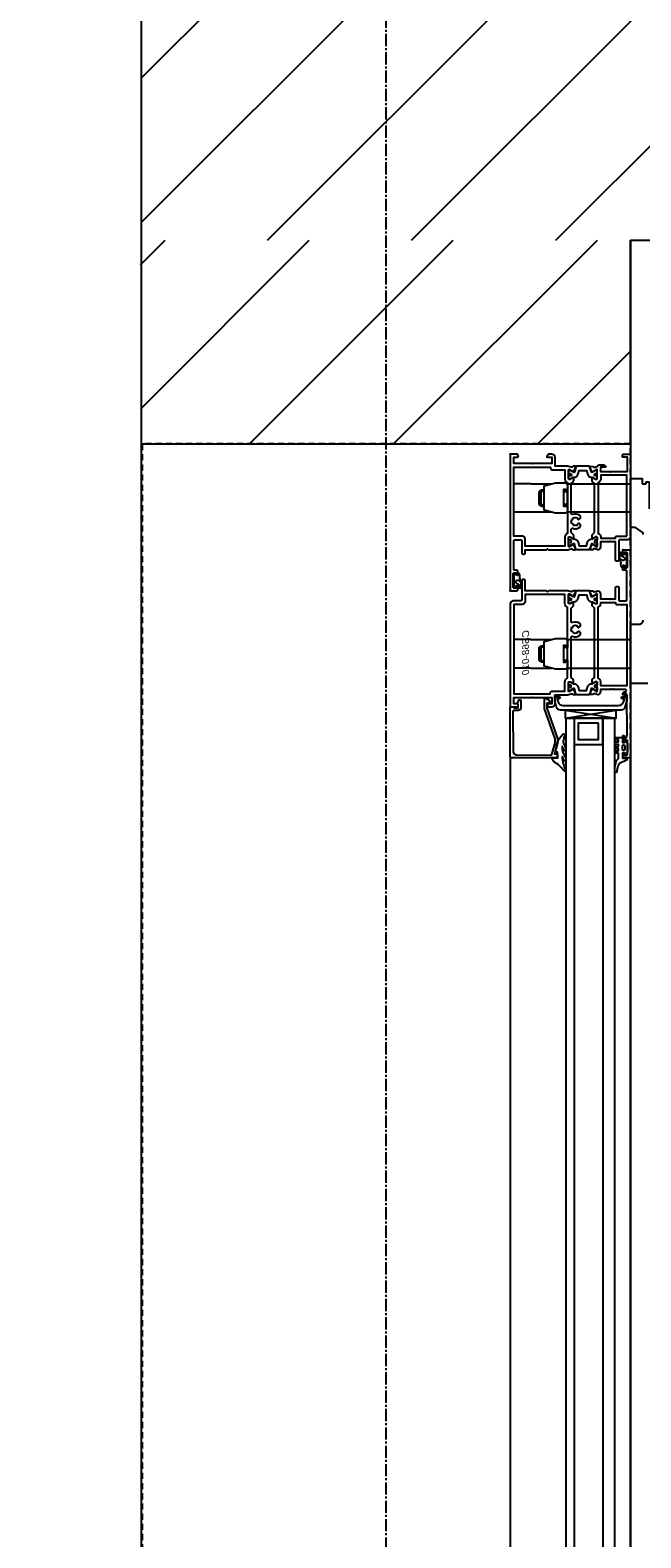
# Model space of a CAD drawing. Header units: millimetres. Extents: x 69081 to 158617, y -37521 to -9534.
# Tile 223 of 256: x 113991 to 114021, y -19924 to -19850. Entities that reach past the tile are written whole.
import ezdxf
from ezdxf.enums import TextEntityAlignment as Align

# ---------------------------------------------------------------- set-up
doc = ezdxf.new("R2010")
doc.units = ezdxf.units.MM
doc.linetypes.add('DO', pattern=[0.8, 0.6, -0.1, 0, -0.1])
doc.linetypes.add('DP', pattern=[0.5, 0.3, -0.2])
for name, color, linetype in [('A-MEB', 8, 'Continuous'), ('A-OSI', 8, 'DO'), ('A-SCI', 7, 'Continuous'), ('BA_drz', 7, 'Continuous'), ('JS_OLKA KONSTR', 231, 'Continuous'), ('JS_p.poż.', 240, 'Continuous'), ('JS_PODCIĄGI', 1, 'DP'), ('podciagi i nadproza', 3, 'DP'), ('RI-PROFILE', 8, 'Continuous')]:
    doc.layers.add(name, color=color, linetype=linetype)
doc.styles.add('T5', font='arial.ttf', dxfattribs={"oblique": 10, "height": 3.5})

# ---------------------------------------------------------------- blocks, each defined once
blk = doc.blocks.new('PDKŁ')
for p, q in [((3.91, 12.5), (0.01, -12.5)), ((0.01, 12.5), (3.91, -12.5))]:
    blk.add_line(p, q)
blk.add_lwpolyline([(3.91, 12.5), (3.91, -12.5), (0, -12.5), (0, 12.5), (3.91, 12.5)])
blk = doc.blocks.new('drzwi90+50')
at = {"layer": 'RI-PROFILE'}
for p, q in [((-15.35, 5.9), (-94.35, 5.9)), ((-11, 4.884), (-11, 5.72)), ((-9.6, 4.884), (-9.6, 5.72)), ((-6.879, 5.507), (-6.879, 5.507)), ((-3.35, 4.884), (-3.35, 5.719)), ((-1.95, 4.884), (-1.95, 5.719)), ((-11, 4.884), (-11, 3.867)), ((-10.7, 4.384), (-10.62, 4.484)), ((-10.62, 4.484), (-9.98, 4.484)), ((-10.62, 4.484), (-10.62, 4.233)), ((-9.9, 4.384), (-9.98, 4.484)), ((-9.98, 4.233), (-9.98, 4.484)), ((-9.6, 4.884), (-9.6, 3.867)), ((-3.35, 3.867), (-3.35, 4.884)), ((-3.05, 4.384), (-2.97, 4.484)), ((-2.97, 4.484), (-2.33, 4.484)), ((-2.97, 4.484), (-2.97, 4.233)), ((-2.25, 4.384), (-2.33, 4.484)), ((-2.33, 4.233), (-2.33, 4.484)), ((-1.95, 4.884), (-1.95, 3.867)), ((-10.7, 4.384), (-9.9, 4.384)), ((-10.7, 4.384), (-10.7, 4.233)), ((-9.9, 4.384), (-9.9, 4.233)), ((-3.05, 4.384), (-2.25, 4.384)), ((-3.05, 4.384), (-3.05, 4.233)), ((-2.25, 4.384), (-2.25, 4.233)), ((-11, 3.134), (-11, -0.001)), ((-10.81, 3.084), (-9.79, 3.084)), ((-10.7, 3.179), (-10.7, 3.284)), ((-10.62, 3.143), (-10.62, 3.284)), ((-9.98, 3.284), (-9.98, 3.143)), ((-9.9, 3.179), (-9.9, 3.284)), ((-9.6, 3.134), (-9.6, -0.001)), ((-3.35, -0.001), (-3.35, 3.134)), ((-3.16, 3.084), (-2.14, 3.084)), ((-3.05, 3.179), (-3.05, 3.284)), ((-2.97, 3.143), (-2.97, 3.284)), ((-2.33, 3.284), (-2.33, 3.143)), ((-2.25, 3.179), (-2.25, 3.284)), ((-1.95, 3.134), (-1.95, -0.001)), ((-13.455, 1.359), (-96.244, 1.359)), ((-96.244, 0.759), (-13.455, 0.759)), ((-94.35, 0), (-15.35, 0)), ((-5.521, 0.392), (-5.521, 0.392)), ((-11.75, -0.001), (-8.85, -0.001)), ((-11.75, -0.851), (-11.75, -0.001)), ((-10.85, -0.001), (-9.75, -0.001)), ((-8.85, -0.001), (-8.85, -0.421)), ((-3.2, -0.001), (-2.1, -0.001))]:
    blk.add_line(p, q, dxfattribs=at)
for points in [[(-15.27, 3.899, 0.287858), (-15.243, 3.853), (-14.672, 3.7), (-14.474, 3.7), (-12.994, 4.22), (-12.535, 4.22, -0.459407), (-12.484, 4.16, -0.329042), (-12.75, 3.922), (-12.75, 3.996, -0.256151), (-12.733, 4.034), (-12.723, 4.043, 0.632112), (-12.75, 4.1), (-12.973, 4.1), (-14.453, 3.58), (-14.688, 3.58), (-14.917, 3.642), (-15.21, 3.72), (-15.21, 3.58), (-15.35, 3.58, -0.418945), (-15.4, 3.631), (-15.4, 5.85, -0.414214), (-15.35, 5.9), (-12.95, 5.9, -0.414214), (-12.9, 5.85), (-12.9, 5.771, -0.287257), (-12.915, 5.736), (-12.935, 5.715, 0.267249), (-12.95, 5.68), (-12.95, 5.5), (-12.8, 5.5), (-12.8, 5.513), (-12.7, 5.545), (-12.55, 5.459), (-12.55, 5.43), (-12.55, 5.429), (-12.55, 5.427, -0.454319), (-12.6, 5.38), (-12.95, 5.38, -0.462511), (-13.08, 5.51), (-13.08, 5.72, 0.416568), (-13.131, 5.77), (-15.103, 5.754, 0.405463), (-15.252, 5.606)], [(-9.202, 2.563, -0.112813), (-9.254, 2.622), (-9.272, 2.603, -0.272961), (-9.272, 2.807), (-9.254, 2.788, -0.14588), (-9.183, 2.859), (-9.202, 2.877, -0.273255), (-8.998, 2.877), (-9.017, 2.859, -0.14598), (-8.946, 2.788), (-8.928, 2.807, -0.272863), (-8.928, 2.603), (-8.946, 2.622, -0.112856), (-8.998, 2.563, 0.386415), (-9.003, 2.537), (-8.977, 2.492, 0.530912), (-8.812, 2.481, 0.263412), (-8.76, 2.837, -0.527237), (-8.713, 2.905), (-8.051, 2.905), (-7.945, 2.8, 0.198435), (-7.91, 2.785), (-7.76, 2.785), (-7.76, 2.825), (-7.832, 2.95, -0.131589), (-7.835, 2.96), (-7.835, 3.015, -0.414214), (-7.815, 3.035), (-7.384, 3.035, -0.606807), (-7.36, 2.988), (-7.471, 2.822, 0.629353), (-7.491, 2.787), (-7.234, 2.679, 0.536162), (-7.207, 2.697), (-7.206, 2.811, 0.197654), (-7.212, 2.825), (-7.245, 2.858, -0.205169), (-7.251, 2.873, -0.106092), (-7.2, 3.076), (-7.2, 4.015), (-7.25, 4.065), (-7.2, 4.115), (-7.2, 5.165), (-6.7, 5.165, 0.414214), (-6.65, 5.215), (-6.65, 5.275, 0.414214), (-6.7, 5.325), (-7.65, 5.325, -0.414292), (-7.7, 5.375), (-7.7, 5.75, 0.414292), (-7.85, 5.9), (-12.85, 5.9, 0.414214), (-12.9, 5.85), (-12.9, 5.542), (-12.832, 5.503, 0.199244), (-12.817, 5.5), (-12.75, 5.519), (-12.75, 5.72), (-12.45, 5.72), (-12.45, 4.83), (-12.42, 4.8), (-12.45, 4.77), (-12.45, 3.86), (-12.75, 3.86), (-12.75, 4.08, 0.577388), (-12.78, 4.097), (-12.9, 4.028), (-12.9, 3.863, 0.414214), (-12.738, 3.7), (-12.31, 3.7), (-12.31, 3.076, -0.106121), (-12.26, 2.873, -0.205169), (-12.265, 2.858), (-12.298, 2.825, 0.197654), (-12.304, 2.811), (-12.304, 2.697, 0.536162), (-12.276, 2.679), (-12.02, 2.787, 0.626446), (-12.038, 2.822), (-12.151, 2.988, -0.606807), (-12.126, 3.035), (-11.695, 3.035, -0.414214), (-11.675, 3.015), (-11.675, 2.96, -0.131589), (-11.678, 2.95), (-11.75, 2.825), (-11.75, 2.785), (-11.601, 2.785, 0.198435), (-11.565, 2.8), (-11.459, 2.905), (-9.487, 2.905, -0.527301), (-9.44, 2.837, 0.263181), (-9.389, 2.482, 0.530303), (-9.223, 2.492), (-9.197, 2.537, 0.387107)], [(-11.502, 3.085), (-8.008, 3.085, -0.33408), (-7.835, 3.215), (-7.38, 3.215), (-7.38, 5.165), (-7.73, 5.165, -0.414214), (-7.88, 5.315), (-7.88, 5.72), (-12.27, 5.72), (-12.27, 3.93), (-12.23, 3.93, -0.414214), (-12.13, 3.83), (-12.13, 3.215), (-12.13, 3.215), (-11.675, 3.215, -0.333959)], [(-4.911, 2.788, 0.634584), (-4.929, 2.822), (-5.041, 2.987, -0.606807), (-5.016, 3.034), (-4.585, 3.034, -0.414214), (-4.565, 3.014), (-4.565, 2.959, -0.131676), (-4.568, 2.949), (-4.64, 2.824), (-4.64, 2.784), (-4.52, 2.784), (-4.49, 2.784, 0.198555), (-4.455, 2.798), (-4.349, 2.904), (-4.187, 2.904, -0.52837), (-4.14, 2.836, 0.26311), (-4.089, 2.481, 0.530631), (-3.923, 2.491), (-3.897, 2.536, 0.386734), (-3.902, 2.563, -0.112751), (-3.954, 2.621), (-3.972, 2.603, -0.272863), (-3.972, 2.806), (-3.954, 2.788, -0.145875), (-3.883, 2.858), (-3.902, 2.877, -0.273231), (-3.698, 2.877), (-3.717, 2.858, -0.145873), (-3.646, 2.788), (-3.628, 2.806, -0.272961), (-3.628, 2.603), (-3.646, 2.621, -0.112964), (-3.698, 2.562, 0.386405), (-3.703, 2.536), (-3.677, 2.491, 0.53092), (-3.512, 2.481, 0.263409), (-3.46, 2.836, -0.527324), (-3.413, 2.904), (-1.941, 2.904), (-1.835, 2.798, 0.193638), (-1.8, 2.784), (-1.65, 2.784), (-1.65, 2.824), (-1.722, 2.949, -0.225639), (-1.725, 2.959), (-1.725, 3.014, -0.378023), (-1.705, 3.034), (-1.273, 3.034, -0.606807), (-1.248, 2.987), (-1.357, 2.82, 0.743149), (-1.376, 2.785), (-1.123, 2.678, 0.535124), (-1.095, 2.696), (-1.095, 2.809, 0.194092), (-1.101, 2.823), (-1.134, 2.858, -0.197355), (-1.139, 2.872, -0.109095), (-1.09, 3.075), (-1.09, 3.698), (-0.66, 3.698, 0.414214), (-0.5, 3.858), (-0.5, 3.998, 0.26784), (-0.525, 4.041), (-0.62, 4.096, 0.577486), (-0.65, 4.079), (-0.65, 3.859), (-0.95, 3.859), (-0.95, 4.769), (-0.98, 4.799), (-0.95, 4.829), (-0.95, 5.719), (-0.65, 5.719), (-0.65, 5.517), (-0.583, 5.499, 0.199036), (-0.568, 5.501), (-0.525, 5.526, 0.267999), (-0.5, 5.569), (-0.5, 5.849, 0.414214), (-0.55, 5.899), (-7.15, 5.899, 0.414214), (-7.2, 5.849), (-7.2, 5.569, 0.414214), (-7.15, 5.519), (-6.99, 5.519), (-6.99, 5.599), (-7.08, 5.599), (-7.08, 5.709, -0.414214), (-7.03, 5.759), (-6.37, 5.759, -0.414214), (-6.32, 5.709), (-6.32, 5.599), (-6.41, 5.599), (-6.41, 5.519), (-6.25, 5.519, 0.414214), (-6.2, 5.569), (-6.2, 5.669, -0.414214), (-6.15, 5.719), (-4.75, 5.719, -0.414214), (-4.7, 5.669), (-4.7, 5.374, -0.414214), (-4.75, 5.324), (-5.35, 5.324, 0.414214), (-5.4, 5.274), (-5.4, 5.214, 0.414214), (-5.35, 5.164), (-5.2, 5.164), (-5.2, 4.114), (-5.15, 4.064), (-5.2, 4.014), (-5.2, 3.075, -0.114289), (-5.15, 2.872, -0.197355), (-5.155, 2.858), (-5.188, 2.823, 0.194092), (-5.194, 2.809), (-5.193, 2.696, 0.535124), (-5.166, 2.678)], [(-6.97, 5.593, -0.767684), (-6.99, 5.519), (-7.002, 5.518, 0.085146), (-7.013, 5.515, 0.196823), (-7.061, 5.46, 0.478694), (-6.991, 5.324), (-6.802, 5.324), (-6.802, 5.324, 0.174661), (-6.725, 5.351), (-6.717, 5.358), (-6.681, 5.384), (-6.677, 5.386), (-6.569, 5.421, -0.068397), (-6.497, 5.419), (-6.484, 5.419, 0.170232), (-6.361, 5.466, 0.665595), (-6.38, 5.519), (-6.41, 5.519, -0.766536), (-6.43, 5.593), (-6.385, 5.619, 0.60612), (-6.387, 5.672), (-6.476, 5.714), (-6.497, 5.719), (-6.903, 5.719), (-6.924, 5.714), (-7.013, 5.672, 0.606131), (-7.015, 5.619)], [(-6.704, 5.48), (-6.783, 5.393, -0.18506), (-6.842, 5.375), (-6.973, 5.375), (-6.993, 5.387), (-7, 5.409), (-6.99, 5.43), (-6.968, 5.439), (-6.956, 5.44), (-6.938, 5.443), (-6.906, 5.464), (-6.879, 5.507), (-6.859, 5.553), (-6.844, 5.58, -0.433179), (-6.712, 5.602, -0.420657), (-6.704, 5.48, 1.025064)], [(-4.392, 3.084, 0.333959), (-4.565, 3.214), (-4.626, 3.214), (-5.02, 3.214), (-5.02, 5.164), (-4.67, 5.164, 0.414214), (-4.52, 5.314), (-4.52, 5.719), (-1.13, 5.719), (-1.13, 3.929), (-1.17, 3.929, 0.414214), (-1.27, 3.829), (-1.27, 3.214), (-1.734, 3.214, 0.320603), (-1.898, 3.084)], [(-14.888, 3.202), (-14.976, 3.189, -1), (-15.046, 3.256, -0.221584), (-15.018, 3.282), (-14.928, 3.305), (-14.862, 3.329), (-14.853, 3.338), (-14.855, 3.355, 0.175319), (-15.319, 3.221), (-15.428, 3.19), (-15.479, 3.193, -1), (-15.557, 3.242, -0.317302), (-15.523, 3.283), (-15.448, 3.293), (-15.37, 3.323), (-15.357, 3.328), (-15.357, 3.341), (-15.356, 3.353, 0.074745), (-15.993, 3.192, -1), (-16.055, 3.241, -0.20561), (-16.038, 3.258, 0.095737), (-15.595, 3.76, -0.250819), (-15.4, 3.83), (-15.4, 3.58), (-15.166, 3.58), (-15.12, 3.58), (-15.12, 3.691), (-15.056, 3.676), (-14.688, 3.587, -0.13918), (-14.244, 3.313, -0.962884), (-14.329, 3.228, 0.084626), (-14.519, 3.275, 0.323058), (-14.733, 3.251), (-14.785, 3.231), (-14.801, 3.225, -0.058863)], [(-12.531, 0.293, 0.638068), (-12.505, 0.312), (-12.505, 0.385, -1.146176), (-12.405, 0.385), (-12.405, 0.275), (-12.36, 0.275), (-12.315, 0.275), (-12.315, 0.23), (-12.315, 0.186), (-12.36, 0.184), (-12.592, 0.184), (-12.628, 0.184), (-12.661, 0.197), (-12.918, 0.267, -0.351665), (-13.065, 0.46), (-13.065, 3.431, -0.362129), (-12.918, 3.624), (-12.661, 3.694), (-12.628, 3.706), (-12.592, 3.706), (-12.36, 3.706, -0.99031), (-12.36, 3.615), (-12.405, 3.615), (-12.405, 3.505, -1.11146), (-12.505, 3.505), (-12.505, 3.579, 0.655905), (-12.531, 3.598), (-12.67, 3.547, 0.31307), (-12.835, 3.312), (-12.835, 0.579, 0.342952), (-12.67, 0.344)], [(-7.7, 3.034), (-7.811, 3.034, 0.459063), (-7.835, 3.01), (-7.834, 2.961), (-7.747, 2.808, -0.13166), (-7.743, 2.793), (-7.743, 2.777, 0.340635), (-7.579, 2.565), (-7.405, 2.519), (-7.405, 2.151), (-7.579, 2.105, 0.340635), (-7.743, 1.893), (-7.743, 1.877, -0.13166), (-7.747, 1.862), (-7.835, 1.709), (-7.835, 1.66, 0.414214), (-7.81, 1.635), (-7.7, 1.635, 0.414214), (-7.675, 1.66), (-7.675, 1.682, -1.657677), (-7.57, 1.684), (-7.57, 1.66, 0.414214), (-7.545, 1.635), (-7.435, 1.635, 0.414214), (-7.41, 1.66), (-7.41, 1.704, 0.177104), (-7.413, 1.714), (-7.501, 1.874), (-7.503, 1.919), (-7.243, 1.987, 0.340697), (-7.205, 2.035), (-7.205, 2.635, 0.308868), (-7.245, 2.679), (-7.503, 2.751), (-7.501, 2.796), (-7.413, 2.956, -0.02896), (-7.41, 2.966), (-7.41, 3.01, 0.440048), (-7.435, 3.034), (-7.545, 3.034, 0.443383), (-7.57, 3.01), (-7.57, 2.986, -1.657677), (-7.675, 2.989), (-7.675, 3.01, 0.44283)], [(-4.565, 2.96), (-4.653, 2.807, 0.13166), (-4.657, 2.792, -0.358413), (-4.821, 2.563), (-4.995, 2.518), (-4.995, 2.15), (-4.821, 2.104, -0.358413), (-4.657, 1.876, 0.164629), (-4.653, 1.861), (-4.566, 1.708), (-4.566, 1.658, -0.461597), (-4.591, 1.635), (-4.7, 1.635, -0.434504), (-4.725, 1.659), (-4.725, 1.68, 1.657677), (-4.83, 1.683), (-4.83, 1.659, -0.439085), (-4.855, 1.635), (-4.965, 1.635, -0.438953), (-4.99, 1.659), (-4.99, 1.702, -0.158229), (-4.987, 1.712), (-4.899, 1.873), (-4.898, 1.917), (-5.158, 1.988, -0.319083), (-5.195, 2.034), (-5.195, 2.633, -0.340697), (-5.158, 2.682), (-4.898, 2.75), (-4.899, 2.795), (-4.987, 2.955, -0.126209), (-4.99, 2.965), (-4.99, 3.009, -0.414214), (-4.965, 3.034), (-4.855, 3.034, -0.414214), (-4.83, 3.009), (-4.83, 2.984, 1.657677), (-4.725, 2.987), (-4.725, 3.009, -0.414214), (-4.7, 3.034), (-4.59, 3.034, -0.414214), (-4.565, 3.009)], [(-1.724, 2.96), (-1.635, 2.807, -0.13166), (-1.631, 2.792, 0.358413), (-1.467, 2.563), (-1.294, 2.518), (-1.294, 2.15), (-1.467, 2.104, 0.358413), (-1.631, 1.876, -0.164629), (-1.635, 1.861), (-1.723, 1.708), (-1.723, 1.658, 0.461597), (-1.698, 1.635), (-1.589, 1.635, 0.434504), (-1.564, 1.659), (-1.564, 1.68, -1.657677), (-1.459, 1.683), (-1.459, 1.659, 0.439085), (-1.434, 1.635), (-1.324, 1.635, 0.438953), (-1.299, 1.659), (-1.299, 1.702, 0.158229), (-1.302, 1.712), (-1.39, 1.873), (-1.391, 1.917), (-1.131, 1.988, 0.319083), (-1.094, 2.034), (-1.094, 2.633, 0.340697), (-1.131, 2.682), (-1.391, 2.75), (-1.39, 2.795), (-1.302, 2.955, 0.126209), (-1.299, 2.965), (-1.299, 3.009, 0.414214), (-1.324, 3.034), (-1.434, 3.034, 0.414214), (-1.459, 3.009), (-1.459, 2.984, -1.657677), (-1.564, 2.987), (-1.564, 3.009, 0.414214), (-1.589, 3.034), (-1.699, 3.034, 0.414214), (-1.724, 3.009)], [(-5.2, 0.05, -0.414214), (-5.25, 0), (-15.35, 0, -0.414214), (-15.4, 0.05), (-15.4, 0.33, -0.414214), (-15.35, 0.38), (-15.19, 0.38, -0.99805), (-15.19, 0.3), (-15.28, 0.3), (-15.28, 0.19, 0.414214), (-15.23, 0.14), (-14.57, 0.14, 0.414214), (-14.52, 0.19), (-14.52, 0.3), (-14.52, 0.3), (-14.61, 0.3, -0.998176), (-14.61, 0.38), (-14.34, 0.38, -1.000716), (-14.34, 0.3), (-14.4, 0.3), (-14.4, 0.23, 0.414214), (-14.35, 0.18), (-14.3, 0.18), (-14.3, 0.165), (-12.28, 0.18, 0.412055), (-12.26, 0.2), (-12.26, 0.3), (-12.32, 0.3), (-12.32, 0.38), (-12.28, 0.38, -0.43156), (-12.16, 0.253, 0.43156), (-12.11, 0.2), (-12.1, 0.2, 0.414214), (-12.05, 0.25), (-12.05, 0.82), (-12.02, 0.85), (-12.05, 0.88), (-12.05, 0.97), (-12.02, 1), (-12.05, 1.03), (-12.05, 1.475), (-12.15, 1.475, -0.268304), (-12.291, 1.552), (-12.307, 1.579, -0.250573), (-12.308, 1.598, 0.103677), (-12.26, 1.797, 0.205169), (-12.265, 1.812), (-12.298, 1.845, -0.197654), (-12.304, 1.859), (-12.304, 1.973, -0.536162), (-12.276, 1.991), (-12.017, 1.881, -1.096781), (-12.036, 1.846), (-12.151, 1.682, 0.606807), (-12.126, 1.635), (-11.695, 1.635, 0.414214), (-11.675, 1.655), (-11.675, 1.71, 0.131589), (-11.678, 1.72), (-11.75, 1.845), (-11.75, 1.885), (-11.601, 1.885, -0.198435), (-11.565, 1.87), (-11.459, 1.764), (-8.051, 1.765), (-7.945, 1.87, -0.198435), (-7.91, 1.885), (-7.76, 1.885), (-7.76, 1.845), (-7.832, 1.72, 0.131589), (-7.835, 1.71), (-7.835, 1.655, 0.414214), (-7.815, 1.635), (-7.384, 1.635, 0.606807), (-7.36, 1.682), (-7.474, 1.846, -1.096781), (-7.494, 1.881), (-7.234, 1.991, -0.536162), (-7.207, 1.973), (-7.206, 1.859, -0.197654), (-7.212, 1.845), (-7.245, 1.812, 0.205169), (-7.251, 1.797, 0.103677), (-7.202, 1.598, -0.250573), (-7.203, 1.579), (-7.219, 1.552, -0.268304), (-7.36, 1.475), (-7.6, 1.475), (-7.6, 1.03), (-7.63, 1), (-7.6, 0.97), (-7.6, 0.88), (-7.63, 0.85), (-7.6, 0.82), (-7.6, 0.735), (-7.05, 0.735, -0.414214), (-7, 0.685), (-7, 0.625, -0.414165), (-7.05, 0.575), (-7.65, 0.575), (-7.653, 0.575), (-7.654, 0.575), (-7.656, 0.575), (-7.657, 0.575), (-7.659, 0.574), (-7.66, 0.574), (-7.662, 0.574), (-7.663, 0.573), (-7.665, 0.573), (-7.666, 0.572), (-7.668, 0.572), (-7.669, 0.571), (-7.671, 0.571), (-7.672, 0.57), (-7.674, 0.569), (-7.675, 0.568), (-7.676, 0.568), (-7.678, 0.567), (-7.679, 0.566), (-7.681, 0.565), (-7.682, 0.564), (-7.683, 0.563), (-7.684, 0.562), (-7.686, 0.56), (-7.687, 0.559), (-7.688, 0.558), (-7.689, 0.557), (-7.69, 0.555), (-7.691, 0.554), (-7.692, 0.553), (-7.693, 0.551), (-7.693, 0.55), (-7.694, 0.549), (-7.695, 0.547), (-7.696, 0.546), (-7.696, 0.544), (-7.697, 0.543), (-7.697, 0.541), (-7.698, 0.54), (-7.698, 0.538), (-7.699, 0.537), (-7.699, 0.535), (-7.699, 0.534), (-7.7, 0.532), (-7.7, 0.531), (-7.7, 0.529), (-7.7, 0.528), (-7.7, 0.526), (-7.7, 0.525), (-7.7, 0.525), (-7.7, 0.23, 0.414214), (-7.65, 0.18), (-6.25, 0.18, 0.414214), (-6.2, 0.23), (-6.2, 0.33, -0.414214), (-6.15, 0.38), (-5.99, 0.38, -0.998203), (-5.99, 0.3), (-6.08, 0.3), (-6.08, 0.19, 0.414214), (-6.03, 0.14), (-5.37, 0.14, 0.414214), (-5.32, 0.19), (-5.32, 0.3), (-5.41, 0.3), (-5.41, 0.38), (-5.25, 0.38, -0.414214), (-5.2, 0.33)], [(-4.52, 0.179), (-1.53, 0.179), (-1.53, 1.454), (-1.734, 1.454, -0.320603), (-1.898, 1.584), (-4.392, 1.584, -0.333959), (-4.565, 1.454), (-4.62, 1.454), (-4.62, 0.734), (-4.57, 0.734, -0.414214), (-4.52, 0.684)], [(-15.386, 0.58), (-15.202, 0.58, 0.414214), (-15.182, 0.6), (-15.182, 0.74, -0.414214), (-15.162, 0.76), (-15.082, 0.76, -0.414214), (-15.062, 0.74), (-15.062, 0.6, 0.414214), (-15.042, 0.58), (-14.982, 0.58, 0.414214), (-14.962, 0.6), (-14.962, 0.74, -0.414214), (-14.942, 0.76), (-14.862, 0.76, -0.414214), (-14.842, 0.74), (-14.842, 0.6, 0.414214), (-14.822, 0.58), (-14.762, 0.58, 0.414214), (-14.742, 0.6), (-14.742, 0.74, -0.414208), (-14.722, 0.76), (-14.642, 0.76, -0.414219), (-14.622, 0.74), (-14.622, 0.6, 0.414214), (-14.602, 0.58), (-14.542, 0.58, 0.414214), (-14.522, 0.6), (-14.522, 0.74, -0.413901), (-14.502, 0.76), (-14.422, 0.76, -0.410424), (-14.402, 0.74), (-14.402, 0.38), (-14.651, 0.38), (-14.651, 0.38), (-14.651, 0.291), (-14.6, 0.262, -0.392584), (-14.594, 0.225), (-14.679, 0.14), (-15.121, 0.14), (-15.205, 0.224, -0.342583), (-15.204, 0.256), (-15.152, 0.29), (-15.152, 0.38), (-15.422, 0.38), (-15.422, 0.16), (-15.516, 0.189), (-15.69, 0.536, 0.146205), (-15.817, 0.61), (-15.887, 0.629), (-16.047, 0.661), (-16.104, 0.669, -0.694648), (-16.07, 0.76), (-15.909, 0.76), (-15.798, 0.748, -0.091297), (-15.527, 0.666), (-15.434, 0.591, 0.148233)], [(-5.43, 0.305, -0.767684), (-5.41, 0.38), (-5.398, 0.381, 0.085146), (-5.387, 0.384, 0.196823), (-5.34, 0.439, 0.478694), (-5.409, 0.575), (-5.598, 0.575), (-5.598, 0.575, 0.174661), (-5.675, 0.547), (-5.683, 0.541), (-5.719, 0.515), (-5.723, 0.513), (-5.831, 0.477, -0.068397), (-5.903, 0.48), (-5.916, 0.48, 0.170232), (-6.039, 0.433, 0.665595), (-6.02, 0.38), (-5.99, 0.38, -0.766536), (-5.97, 0.305), (-6.015, 0.279, 0.60612), (-6.013, 0.226), (-5.924, 0.185), (-5.903, 0.18), (-5.498, 0.18), (-5.476, 0.185), (-5.387, 0.226, 0.606131), (-5.385, 0.279)], [(-5.696, 0.419), (-5.617, 0.505, -0.18506), (-5.558, 0.524), (-5.427, 0.524), (-5.407, 0.512), (-5.4, 0.49), (-5.41, 0.468), (-5.432, 0.46), (-5.444, 0.459), (-5.462, 0.456), (-5.495, 0.435), (-5.521, 0.392), (-5.541, 0.346), (-5.556, 0.319, -0.433179), (-5.688, 0.297, -0.420657), (-5.696, 0.419, 1.025064)]]:
    blk.add_lwpolyline(points, format="xyb", close=True, dxfattribs=at)
for points in [[(-10.6, 3.084), (-10.95, 3.084), (-11.05, 3.184), (-11.05, 3.684), (-10.9, 4.234), (-9.7, 4.234), (-9.55, 3.684), (-9.55, 3.184), (-9.65, 3.084), (-10, 3.084), (-10, 3.134), (-9.89, 3.184), (-9.89, 3.284), (-10.71, 3.284), (-10.71, 3.184), (-10.6, 3.134), (-10.6, 3.084)], [(-2.95, 3.084), (-3.3, 3.084), (-3.4, 3.184), (-3.4, 3.684), (-3.25, 4.234), (-2.05, 4.234), (-1.9, 3.684), (-1.9, 3.184), (-2, 3.084), (-2.35, 3.084), (-2.35, 3.134), (-2.24, 3.184), (-2.24, 3.284), (-3.06, 3.284), (-3.06, 3.184), (-2.95, 3.134), (-2.95, 3.084)], [(-13.455, 2.759), (-96.244, 2.759), (-96.244, 3.159), (-13.455, 3.159)]]:
    blk.add_lwpolyline(points, dxfattribs=at)
for points in [[(-12.097, 1.714), (-12.009, 1.874), (-12.008, 1.919), (-12.268, 1.987, -0.340697), (-12.305, 2.035), (-12.305, 2.635, -0.340697), (-12.268, 2.683), (-12.008, 2.751), (-12.009, 2.796), (-12.097, 2.956), (-12.097, 2.956), (-12.097, 2.957), (-12.098, 2.957), (-12.098, 2.957), (-12.098, 2.957), (-12.098, 2.957), (-12.098, 2.958), (-12.098, 2.958), (-12.098, 2.958), (-12.098, 2.958), (-12.098, 2.958), (-12.098, 2.959), (-12.098, 2.959), (-12.099, 2.959), (-12.099, 2.959), (-12.099, 2.959), (-12.099, 2.959), (-12.099, 2.96), (-12.099, 2.96), (-12.099, 2.96), (-12.099, 2.96), (-12.099, 2.96), (-12.099, 2.961), (-12.099, 2.961), (-12.099, 2.961), (-12.099, 2.961), (-12.099, 2.962), (-12.099, 2.962), (-12.1, 2.962), (-12.1, 2.962), (-12.1, 2.962), (-12.1, 2.963), (-12.1, 2.963), (-12.1, 2.963), (-12.1, 2.963), (-12.1, 2.963), (-12.1, 2.964), (-12.1, 2.964), (-12.1, 2.964), (-12.1, 2.964), (-12.1, 2.964), (-12.1, 2.965), (-12.1, 2.965), (-12.1, 2.965), (-12.1, 2.965), (-12.1, 2.965), (-12.1, 2.966), (-12.1, 2.966), (-12.1, 2.966), (-12.1, 2.966), (-12.1, 3.01, -0.440048), (-12.075, 3.034), (-11.965, 3.034, -0.443383), (-11.94, 3.01), (-11.94, 2.986, 1.657677), (-11.835, 2.989), (-11.835, 3.01, -0.44283), (-11.81, 3.034), (-11.7, 3.034, -0.459063), (-11.676, 3.01), (-11.676, 2.961), (-11.764, 2.808, 0.13166), (-11.768, 2.793), (-11.768, 2.777, -0.340635), (-11.931, 2.565), (-12.105, 2.519), (-12.105, 2.151), (-11.931, 2.105, -0.340635), (-11.768, 1.893), (-11.768, 1.877, 0.13166), (-11.764, 1.862), (-11.675, 1.709), (-11.675, 1.66, -0.414214), (-11.7, 1.635), (-11.81, 1.635, -0.414214), (-11.835, 1.66), (-11.835, 1.682, 1.657677), (-11.94, 1.684), (-11.94, 1.66, -0.414214), (-11.965, 1.635), (-12.075, 1.635, -0.414214), (-12.1, 1.66), (-12.1, 1.704), (-12.1, 1.704), (-12.1, 1.704), (-12.1, 1.705), (-12.1, 1.705), (-12.1, 1.705), (-12.1, 1.705), (-12.1, 1.705), (-12.1, 1.706), (-12.1, 1.706), (-12.1, 1.706), (-12.1, 1.706), (-12.1, 1.706), (-12.1, 1.707), (-12.1, 1.707), (-12.1, 1.707), (-12.1, 1.707), (-12.1, 1.707), (-12.1, 1.708)], [(-7.83, 0.735, 0.414214), (-7.88, 0.685), (-7.88, 0.18), (-11.87, 0.18), (-11.87, 1.455), (-11.675, 1.455, 0.333915), (-11.502, 1.585), (-8.008, 1.585, 0.33369), (-7.835, 1.455), (-7.78, 1.455), (-7.78, 1.455), (-7.78, 1.38), (-7.78, 0.735), (-7.83, 0.735), (-7.833, 0.735)], [(-4.349, 1.764), (-1.94, 1.765), (-1.835, 1.869, -0.198555), (-1.8, 1.884), (-1.77, 1.884), (-1.65, 1.884), (-1.65, 1.844), (-1.722, 1.718, 0.131676), (-1.725, 1.708), (-1.725, 1.654, 0.414214), (-1.705, 1.634), (-1.274, 1.634, 0.606807), (-1.249, 1.681), (-1.361, 1.845, -0.646901), (-1.375, 1.883), (-1.124, 1.99, -0.535124), (-1.097, 1.972), (-1.096, 1.858, -0.194092), (-1.102, 1.845), (-1.135, 1.81, 0.197355), (-1.14, 1.796, 0.120169), (-1.096, 1.613), (-1.096, 1.594), (-1.08, 1.594, -0.414214), (-1.03, 1.544), (-1.03, 1.498), (-1.03, 1.308, -0.183977), (-1.043, 1.274), (-1.095, 1.216, -0.689293), (-1.13, 1.229), (-1.13, 1.474), (-1.255, 1.474), (-1.35, 1.474), (-1.35, 1.029), (-1.38, 0.999), (-1.35, 0.969), (-1.35, 0.139), (-0.65, 0.139), (-0.65, 0.38), (-0.583, 0.398, -0.199491), (-0.568, 0.396), (-0.525, 0.371, -0.26753), (-0.5, 0.328), (-0.5, 0.049, -0.414214), (-0.55, -0.001), (-4.55, -0.001, -0.414214), (-4.7, 0.149), (-4.7, 0.524, 0.414214), (-4.75, 0.574), (-5.7, 0.574, -0.414214), (-5.75, 0.624), (-5.75, 0.684, -0.414246), (-5.7, 0.734), (-4.8, 0.734), (-4.8, 0.969), (-4.77, 0.999), (-4.8, 1.029), (-4.8, 1.474), (-5.04, 1.474, -0.339941), (-5.198, 1.589, -0.187191), (-5.197, 1.6, 0.110142), (-5.15, 1.796, 0.197355), (-5.155, 1.81), (-5.188, 1.845, -0.194092), (-5.194, 1.859), (-5.193, 1.972, -0.535124), (-5.166, 1.99), (-4.914, 1.884, -0.700624), (-4.93, 1.846), (-5.041, 1.681, 0.606807), (-5.016, 1.634), (-4.585, 1.634, 0.414214), (-4.565, 1.654), (-4.565, 1.709, 0.131676), (-4.568, 1.719), (-4.64, 1.844), (-4.64, 1.884), (-4.52, 1.884), (-4.49, 1.884, -0.198555), (-4.455, 1.869), (-4.349, 1.764)], [(-14.964, 0.41, 0.855905), (-14.964, 0.264), (-14.846, 0.264, 0.885646), (-14.846, 0.41), (-14.964, 0.41)], [(-4.45, -0.621), (-4.359, -0.621), (-4.1, -0.251), (-4.1, -0.001), (-1.7, -0.001), (-1.7, -0.571), (-1.92, -0.571, 0.414214), (-1.95, -0.601), (-1.95, -0.741, 0.414214), (-1.92, -0.771), (-1.88, -0.771, -0.414214), (-1.85, -0.801), (-1.85, -0.891, -0.414214), (-1.88, -0.921), (-2.1, -0.921), (-3.175, -0.921)]]:
    blk.add_lwpolyline(points, format="xyb", dxfattribs=at)
for points in [[(-14.755, 2.759), (-14.755, 1.359), (-13.455, 1.359), (-13.455, 2.759)], [(-13.705, 1.559), (-13.705, 2.559), (-14.505, 2.559), (-14.505, 1.559)]]:
    blk.add_lwpolyline(points, close=True, dxfattribs=at)
blk.add_arc((-8.65, -0.421), 0.2, 179.99878, 270.64644, dxfattribs=at)
for p in [(-12.9, 5.9), (-12.9, 5.9), (-7.2, 5.899), (-7.2, 5.899), (-6.7, 5.759), (-0.5, 5.899), (-15.4, 3.58), (-15.4, 3.58), (-13.451, 3.163), (-12.405, 3.615), (-13.451, 1.963), (-13.451, 0.763), (-15.422, 0.38), (-15.4, 0.38), (-15.4, 0), (-14.9, 0.14), (-14.651, 0.38), (-12.405, 0.275), (-12.315, 0.186), (-5.7, 0.14), (-5.2, 0.38), (-5.2, 0), (-5.2, -0.001), (-4.7, -0.001), (-0.5, -0.001)]:
    blk.add_point(p, dxfattribs=at)
at = {"layer": 'RI-PROFILE', "extrusion": (0, 0, -1), "xscale": 0.09999999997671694, "yscale": 0.09999999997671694, "zscale": -0.09999999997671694}
blk.add_blockref('PDKŁ', (13.065, 1.945), dxfattribs=at)
at = {"layer": 'RI-PROFILE', "style": 'T5', "oblique": 10, "text_generation_flag": 4, "width": 1.015427}
blk.add_text('CS68-010', height=0.3447, rotation=180, dxfattribs=at).set_placement((-11.314, 4.972), align=Align.RIGHT)
blk = doc.blocks.new('osie')
at = {"layer": 'A-OSI'}
blk.add_line((19923.596, -41234.895), (19923.596, -43485.438), dxfattribs=at)
blk = doc.blocks.new('A$C04435ce7')
at = {"layer": 'podciagi i nadproza'}
blk.add_lwpolyline([(3312.092, 1444.369), (3312.092, 1279.369), (3336.092, 1279.369), (3336.092, 1444.369), (3312.092, 1444.369)], dxfattribs=at)

msp = doc.modelspace()

# ---------------------------------------------------------------- hatches: boundary and pattern name
at = {"layer": 'JS_p.poż.'}
h = msp.add_hatch(dxfattribs=at)
h.set_pattern_fill('ANSI31', color=256, scale=40, style=0)
h.set_pattern_definition([(45, (93330.235, -5530.9077), (-3.5355339, 3.5355339), [])])
h.paths.add_polyline_path([(114670.1415, -19860.5941), (114670.1415, -19836.607), (113996.1415, -19836.5941), (113996.1415, -19860.5941)])
h = msp.add_hatch(dxfattribs=at)
h.set_pattern_fill('ANSI31', color=256, scale=40, style=0)
h.set_pattern_definition([(45, (92505.235, -5855.9077), (-3.5355339, 3.5355339), [])])
h.paths.add_polyline_path([(114020.1267, -20035.5941), (113996.1267, -20035.5941), (113996.1415, -20185.5941), (114020.1415, -20161.5941)])
h.paths.add_polyline_path([(113996.1105, -19870.5941), (114020.1104, -19870.5941), (114020.1094, -19860.5941), (113996.1095, -19860.5941)])

# ---------------------------------------------------------------- linework, layer by layer
msp.add_lwpolyline([(111556.6836, -18844.1938), (111703.244, -18807.7598), (111981.0586, -20011.1069), (112126.2397, -19977.5892), (112217.3915, -20376.0176), (113845.1415, -20376.0176), (113845.1415, -18660.5941), (113996.1415, -18660.5941), (113996.1415, -20536.5941), (111947.4049, -20536.5941), (111556.4636, -18843.6979)])
at = {"layer": 'A-MEB'}
msp.add_line((114020.1415, -19870.5941), (114020.1415, -19970.5941), dxfattribs=at)
at = {"layer": 'A-SCI', "color": 4}
for p in [(114020.1415, -19860.5941), (113996.1415, -19870.5941)]:
    msp.add_line(p, (114020.1415, -19870.5941), dxfattribs=at)
for points in [[(114020.1415, -19836.5941), (114020.1415, -19759.5941), (113996.1415, -19759.5941), (113996.1415, -19870.5941)], [(114020.1415, -19860.5941), (114646.1415, -19860.5941), (114646.1415, -19886.0941)], [(114020.1415, -19870.5941), (114020.1415, -19860.5941)]]:
    msp.add_lwpolyline(points, dxfattribs=at)
at = {"layer": 'JS_PODCIĄGI', "lineweight": -3}
for p, q in [((113996.1902, -19870.5941), (113996.1902, -20035.5941)), ((114020.1415, -19870.5941), (114020.1415, -20035.5941))]:
    msp.add_line(p, q, dxfattribs=at)

# ---------------------------------------------------------------- block references
at = {"layer": 'A-SCI', "color": 4}
msp.add_blockref('osie', (94084.5456, 22838.835), dxfattribs=at)
at = {"layer": 'BA_drz', "rotation": 89.99999999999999}
msp.add_blockref('drzwi90+50', (114020.1415, -19870.5941), dxfattribs=at)
msp.add_blockref('drzwi90+50', (114020.1415, -19870.5941), dxfattribs=at)
at = {"layer": 'JS_OLKA KONSTR'}
msp.add_blockref('A$C04435ce7', (110684.0499, -21314.9635), dxfattribs=at)

doc.saveas('drawing.dxf')
